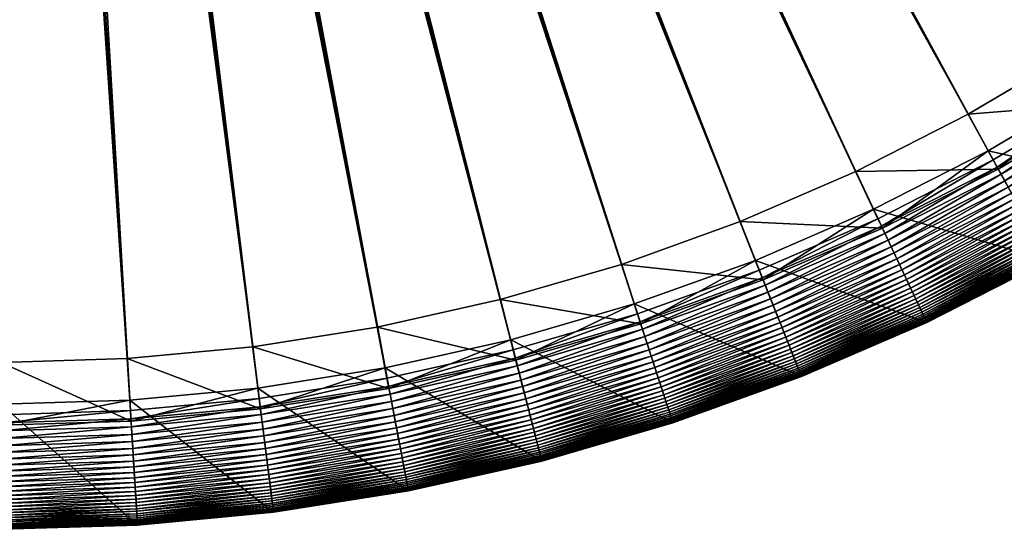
# Model space of a CAD drawing. Header units: millimetres. Extents: x -4.88 to 4.89, y -4.29 to 5.48.
# Tile 40 of 256: x 0.05 to 2.26, y -4.29 to -3.14. Entities that reach past the tile are written whole.
import ezdxf

# ---------------------------------------------------------------- set-up
doc = ezdxf.new("R2010")
doc.units = ezdxf.units.MM
doc.layers.get('0').update_dxf_attribs({"true_color": 0x5890e1})

msp = doc.modelspace()

# ---------------------------------------------------------------- meshes
at = {"color": 206, "true_color": 0x6c0888}
mesh = msp.add_polyface(dxfattribs=at)
corners = [(0.0065, -4.0304, 63.1119), (0.0065, 0.2801, 63.1119), (0.0262, 0.2807, 63.1119), (0.0065, 0.2801, 63.6463), (0.0262, 0.2807, 63.6463), (0.2895, -3.9045, 63.6229), (0.2969, -4.0213, 63.1119), (0.0459, 0.2826, 63.1119), (0.0459, 0.2826, 63.6463), (0.5715, -3.8779, 63.6229), (0.5861, -3.9939, 63.1119), (0.0654, 0.2857, 63.1119), (0.0654, 0.2857, 63.6463), (0.8511, -3.8336, 63.6229), (0.8731, -3.9485, 63.1119), (0.0846, 0.29, 63.1119), (0.0846, 0.29, 63.6463), (1.1275, -3.7718, 63.6229), (1.1566, -3.8851, 63.1119), (0.1036, 0.2955, 63.1119), (0.1036, 0.2955, 63.6463), (0.1221, 0.3022, 63.6463), (0.1221, 0.3022, 63.1119), (0.1403, 0.31, 63.6463), (0.1403, 0.31, 63.1119), (0.1578, 0.319, 63.6463), (0.1578, 0.319, 63.1119), (0.1748, 0.329, 63.6463), (0.1748, 0.329, 63.1119), (0.1912, 0.3401, 63.6463), (0.1912, 0.3401, 63.1119), (0.2067, 0.3522, 63.6463), (0.2067, 0.3522, 63.1119), (0.2215, 0.3653, 63.6463), (0.2215, 0.3653, 63.1119), (0.2355, 0.3792, 63.6463), (0.2355, 0.3792, 63.1119), (0.2486, 0.394, 63.6463), (0.2486, 0.394, 63.1119), (0.2607, 0.4096, 63.6463), (0.2607, 0.4096, 63.1119), (0.2717, 0.4259, 63.6463), (0.2717, 0.4259, 63.1119), (0.2818, 0.4429, 63.6463), (0.2818, 0.4429, 63.1119), (0.2908, 0.4605, 63.6463), (0.2908, 0.4605, 63.1119), (0.2986, 0.4786, 63.6463), (0.2986, 0.4786, 63.1119), (0.3053, 0.4972, 63.6463), (0.3053, 0.4972, 63.1119), (0.3108, 0.5161, 63.6463), (0.3108, 0.5161, 63.1119), (0.3151, 0.5354, 63.6463), (0.3151, 0.5354, 63.1119), (0.3182, 0.5549, 63.6463), (0.3182, 0.5549, 63.1119), (0.32, 0.5745, 63.6463), (0.32, 0.5745, 63.1119), (0.3207, 0.5943, 63.6463), (0.3207, 0.5943, 63.1119)]
mesh.append_faces([[corners[k] for k in face] for face in [(1, 4, 2), (3, 5, 4), (2, 8, 7), (4, 9, 8), (7, 12, 11), (8, 13, 12), (11, 16, 15), (12, 17, 16), (15, 20, 19), (19, 21, 22), (22, 23, 24), (24, 25, 26), (26, 27, 28), (28, 29, 30), (30, 31, 32), (32, 33, 34), (34, 35, 36), (36, 37, 38), (38, 39, 40), (40, 41, 42), (42, 43, 44), (44, 45, 46), (46, 47, 48), (48, 49, 50), (50, 51, 52), (52, 53, 54), (54, 55, 56), (56, 57, 58), (58, 59, 60)]], dxfattribs={"vtx0": -1, "color": 206})
mesh.append_faces([[corners[k] for k in face] for face in [(0, 1, 2), (1, 3, 4), (6, 2, 7), (2, 4, 8), (10, 7, 11), (7, 8, 12), (14, 11, 15), (11, 12, 16), (18, 15, 19), (15, 16, 20), (19, 20, 21), (22, 21, 23), (24, 23, 25), (26, 25, 27), (28, 27, 29), (30, 29, 31), (32, 31, 33), (34, 33, 35), (36, 35, 37), (38, 37, 39), (40, 39, 41), (42, 41, 43), (44, 43, 45), (46, 45, 47), (48, 47, 49), (50, 49, 51), (52, 51, 53), (54, 53, 55), (56, 55, 57), (58, 57, 59)]], dxfattribs={"vtx2": -1, "color": 206})
mesh = msp.add_polyface(dxfattribs=at)
corners = [(0.0846, 0.29, 63.6463), (1.3994, -3.6928, 63.6229), (0.1036, 0.2955, 63.6463), (1.4356, -3.8041, 63.1119), (0.1036, 0.2955, 63.1119), (0.1221, 0.3022, 63.1119), (1.6659, -3.5969, 63.6229), (0.1221, 0.3022, 63.6463), (1.7089, -3.7056, 63.1119), (0.1403, 0.31, 63.1119), (1.9258, -3.4844, 63.6229), (0.1403, 0.31, 63.6463), (1.9756, -3.5903, 63.1119), (0.1578, 0.319, 63.1119), (2.1781, -3.3559, 63.6229), (0.1578, 0.319, 63.6463), (2.2344, -3.4584, 63.1119), (0.1748, 0.329, 63.1119), (2.4218, -3.2117, 63.6229), (0.1748, 0.329, 63.6463), (2.4845, -3.3105, 63.1119), (0.1912, 0.3401, 63.1119), (2.656, -3.0525, 63.6229), (0.1912, 0.3401, 63.6463), (2.7248, -3.1472, 63.1119), (0.2067, 0.3522, 63.1119), (2.8798, -2.879, 63.6229), (0.2067, 0.3522, 63.6463), (2.9544, -2.9691, 63.1119), (0.2215, 0.3653, 63.1119), (3.0922, -2.6917, 63.6229), (0.2215, 0.3653, 63.6463), (3.1723, -2.777, 63.1119), (0.2355, 0.3792, 63.1119), (3.2925, -2.4915, 63.6229), (0.2355, 0.3792, 63.6463), (3.3777, -2.5715, 63.1119), (0.2486, 0.394, 63.1119), (3.4797, -2.279, 63.6229), (0.2486, 0.394, 63.6463), (3.5699, -2.3536, 63.1119), (0.2607, 0.4096, 63.1119), (3.6533, -2.0553, 63.6229), (0.2607, 0.4096, 63.6463), (3.7479, -2.124, 63.1119), (0.2717, 0.4259, 63.1119), (3.9112, -1.8838, 63.1119), (3.8125, -1.8211, 63.6229), (0.2717, 0.4259, 63.6463), (0.2818, 0.4429, 63.1119), (4.0591, -1.6337, 63.1119), (3.9566, -1.5773, 63.6229), (0.2818, 0.4429, 63.6463), (0.2908, 0.4605, 63.1119), (4.191, -1.3748, 63.1119), (4.0852, -1.325, 63.6229), (0.2908, 0.4605, 63.6463), (0.2986, 0.4786, 63.1119), (4.3064, -1.1082, 63.1119), (4.1976, -1.0651, 63.6229), (0.2986, 0.4786, 63.6463), (0.3053, 0.4972, 63.1119), (4.4048, -0.8348, 63.1119), (4.2936, -0.7987, 63.6229), (0.3053, 0.4972, 63.6463), (0.3108, 0.5161, 63.1119), (4.4859, -0.5558, 63.1119), (4.3726, -0.5268, 63.6229), (0.3108, 0.5161, 63.6463), (0.3151, 0.5354, 63.1119), (4.5492, -0.2723, 63.1119), (4.4343, -0.2504, 63.6229), (0.3151, 0.5354, 63.6463), (0.3182, 0.5549, 63.1119), (4.5947, 0.0146, 63.1119), (4.4786, 0.0293, 63.6229), (0.3182, 0.5549, 63.6463), (0.32, 0.5745, 63.1119), (4.5053, 0.3112, 63.6229), (0.32, 0.5745, 63.6463), (4.622, 0.3039, 63.1119), (0.3207, 0.5943, 63.1119), (4.5142, 0.5943, 63.6229), (0.3207, 0.5943, 63.6463)]
mesh.append_faces([[corners[k] for k in face] for face in [(0, 1, 2), (2, 6, 7), (7, 10, 11), (11, 14, 15), (15, 18, 19), (19, 22, 23), (23, 26, 27), (27, 30, 31), (31, 34, 35), (35, 38, 39), (39, 42, 43), (44, 45, 46), (43, 47, 48), (46, 49, 50), (48, 51, 52), (50, 53, 54), (52, 55, 56), (54, 57, 58), (56, 59, 60), (58, 61, 62), (60, 63, 64), (62, 65, 66), (64, 67, 68), (66, 69, 70), (68, 71, 72), (70, 73, 74), (72, 75, 76), (76, 78, 79), (79, 82, 83)]], dxfattribs={"vtx0": -1, "color": 206})
mesh.append_faces([[corners[k] for k in face] for face in [(3, 4, 5), (8, 5, 9), (12, 9, 13), (16, 13, 17), (20, 17, 21), (24, 21, 25), (28, 25, 29), (32, 29, 33), (36, 33, 37), (40, 37, 41), (39, 38, 42), (44, 41, 45), (43, 42, 47), (46, 45, 49), (48, 47, 51), (50, 49, 53), (52, 51, 55), (54, 53, 57), (56, 55, 59), (58, 57, 61), (60, 59, 63), (62, 61, 65), (64, 63, 67), (66, 65, 69), (68, 67, 71), (70, 69, 73), (72, 71, 75), (74, 73, 77), (76, 75, 78), (80, 77, 81), (79, 78, 82)]], dxfattribs={"vtx2": -1, "color": 206})
mesh = msp.add_polyface(dxfattribs=at)
corners = [(0.0065, -4.0304, 63.1119), (0.0262, 0.2807, 63.1119), (0.2969, -4.0213, 63.1119), (0.0065, 0.2801, 63.6463), (0.0065, -3.9134, 63.6229), (0.2895, -3.9045, 63.6229), (0.0459, 0.2826, 63.1119), (0.5861, -3.9939, 63.1119), (0.0262, 0.2807, 63.6463), (0.5715, -3.8779, 63.6229), (0.0654, 0.2857, 63.1119), (0.8731, -3.9485, 63.1119), (0.0459, 0.2826, 63.6463), (0.8511, -3.8336, 63.6229), (0.0846, 0.29, 63.1119), (1.1566, -3.8851, 63.1119), (0.0654, 0.2857, 63.6463), (1.1275, -3.7718, 63.6229), (0.1036, 0.2955, 63.1119), (1.4356, -3.8041, 63.1119), (0.0846, 0.29, 63.6463), (1.3994, -3.6928, 63.6229), (0.1221, 0.3022, 63.1119), (1.7089, -3.7056, 63.1119), (0.1036, 0.2955, 63.6463), (1.6659, -3.5969, 63.6229), (0.1403, 0.31, 63.1119), (1.9756, -3.5903, 63.1119), (0.1221, 0.3022, 63.6463), (1.9258, -3.4844, 63.6229), (0.1578, 0.319, 63.1119), (2.2344, -3.4584, 63.1119), (0.1403, 0.31, 63.6463), (2.1781, -3.3559, 63.6229), (0.1748, 0.329, 63.1119), (2.4845, -3.3105, 63.1119), (0.1578, 0.319, 63.6463), (2.4218, -3.2117, 63.6229), (2.5131, -3.3555, 63.1157), (2.7462, -3.1766, 63.1136), (2.7562, -3.1904, 63.1157), (2.504, -3.3412, 63.1136), (2.7357, -3.1622, 63.1124), (2.4945, -3.3262, 63.1124), (2.7248, -3.1472, 63.1119), (0.1912, 0.3401, 63.1119), (0.1748, 0.329, 63.6463), (2.656, -3.0525, 63.6229), (2.497, -3.3302, 63.9738), (2.7385, -3.1661, 63.9738), (2.711, -3.1282, 65.0173), (2.8369, -3.3015, 63.183), (2.8316, -3.2942, 63.174), (3.0702, -3.1092, 63.174), (2.826, -3.2864, 63.1655), (3.0641, -3.1017, 63.1655), (2.8199, -3.2781, 63.1575), (3.0575, -3.0938, 63.1575), (2.8134, -3.2691, 63.15), (3.0505, -3.0853, 63.15), (2.8065, -3.2597, 63.1432), (3.043, -3.0763, 63.1432), (2.7992, -3.2496, 63.1369), (3.0351, -3.0667, 63.1369), (2.7915, -3.239, 63.1313), (3.0267, -3.0566, 63.1313), (2.7834, -3.2278, 63.1263), (3.0179, -3.0459, 63.1263), (2.7748, -3.2159, 63.122), (3.0085, -3.0346, 63.122), (2.7657, -3.2035, 63.1185), (2.9987, -3.0227, 63.1185), (2.9884, -3.0102, 63.1157), (2.9776, -2.9972, 63.1136), (2.9662, -2.9834, 63.1124), (2.9544, -2.9691, 63.1119), (0.2067, 0.3522, 63.1119), (0.1912, 0.3401, 63.6463), (2.8798, -2.879, 63.6229), (2.9693, -2.9871, 63.9738), (2.9395, -2.9511, 65.0173), (2.8761, -3.3554, 65.23), (3.1184, -3.1674, 65.23), (0.2215, 0.3653, 63.1119), (3.1723, -2.777, 63.1119), (0.2067, 0.3522, 63.6463), (3.0922, -2.6917, 63.6229), (0.2355, 0.3792, 63.1119), (3.3777, -2.5715, 63.1119), (0.2215, 0.3653, 63.6463), (3.2925, -2.4915, 63.6229), (0.2486, 0.394, 63.1119), (3.5699, -2.3536, 63.1119), (0.2355, 0.3792, 63.6463), (3.4797, -2.279, 63.6229), (0.2607, 0.4096, 63.1119), (3.7479, -2.124, 63.1119)]
mesh.append_faces([[corners[k] for k in face] for face in [(0, 1, 2), (2, 6, 7), (7, 10, 11), (11, 14, 15), (15, 18, 19), (19, 22, 23), (23, 26, 27), (27, 30, 31), (31, 34, 35), (38, 39, 40), (41, 42, 39), (43, 44, 42), (35, 45, 44), (37, 49, 47), (48, 50, 49), (70, 72, 71), (40, 73, 72), (39, 74, 73), (42, 75, 74), (44, 76, 75), (47, 79, 78), (49, 80, 79), (50, 82, 80), (75, 83, 84), (84, 87, 88), (88, 91, 92), (92, 95, 96)]], dxfattribs={"vtx0": -1, "color": 206})
mesh.append_faces([[corners[k] for k in face] for face in [(3, 4, 5), (8, 5, 9), (12, 9, 13), (16, 13, 17), (20, 17, 21), (24, 21, 25), (28, 25, 29), (32, 29, 33), (36, 33, 37), (46, 37, 47), (37, 48, 49), (51, 52, 53), (52, 54, 55), (54, 56, 57), (56, 58, 59), (58, 60, 61), (60, 62, 63), (62, 64, 65), (64, 66, 67), (66, 68, 69), (68, 70, 71), (70, 40, 72), (40, 39, 73), (39, 42, 74), (42, 44, 75), (77, 47, 78), (47, 49, 79), (49, 50, 80), (50, 81, 82), (85, 78, 86), (89, 86, 90), (93, 90, 94)]], dxfattribs={"vtx2": -1, "color": 206})
mesh = msp.add_polyface(dxfattribs=at)
corners = [(2.0851, -3.8231, 65.23), (2.3584, -3.6839, 63.3863), (2.3584, -3.6839, 65.23), (2.0851, -3.8231, 63.3863), (2.3584, -3.6838, 63.373), (2.0851, -3.8231, 63.373), (2.3582, -3.6834, 63.3597), (2.0849, -3.8227, 63.3597), (2.3578, -3.6827, 63.3465), (2.0846, -3.8219, 63.3465), (2.3571, -3.6815, 63.3333), (2.084, -3.8207, 63.3333), (2.3563, -3.68, 63.3203), (2.0833, -3.8191, 63.3203), (2.3552, -3.678, 63.3074), (2.0823, -3.817, 63.3074), (2.3539, -3.6756, 63.2947), (2.0811, -3.8146, 63.2947), (2.3523, -3.6728, 63.2822), (2.0798, -3.8116, 63.2822), (2.3505, -3.6695, 63.2699), (2.0782, -3.8083, 63.2699), (2.3485, -3.6657, 63.2579), (2.0763, -3.8044, 63.2579), (2.3461, -3.6615, 63.2461), (2.0743, -3.8, 63.2461), (2.3435, -3.6568, 63.2347), (2.072, -3.7952, 63.2347), (2.3407, -3.6516, 63.2236), (2.0695, -3.7898, 63.2236), (2.3375, -3.6459, 63.2128), (2.0667, -3.7839, 63.2128), (2.3341, -3.6396, 63.2025), (2.0637, -3.7774, 63.2025), (2.3304, -3.6329, 63.1925), (2.0604, -3.7704, 63.1925), (2.3263, -3.6255, 63.183), (2.0568, -3.7629, 63.183), (2.322, -3.6176, 63.174), (2.053, -3.7547, 63.174), (2.3174, -3.6092, 63.1655), (2.0489, -3.746, 63.1655), (2.3124, -3.6001, 63.1575), (2.0445, -3.7366, 63.1575), (2.3071, -3.5905, 63.15), (2.0398, -3.7267, 63.15), (2.3014, -3.5802, 63.1432), (2.0348, -3.7161, 63.1432), (2.2955, -3.5693, 63.1369), (2.0295, -3.7049, 63.1369), (2.2891, -3.5578, 63.1313), (2.0239, -3.693, 63.1313), (2.2824, -3.5457, 63.1263), (2.6136, -3.5139, 63.2699), (2.6113, -3.5103, 63.2579), (2.6087, -3.5062, 63.2461), (2.6059, -3.5017, 63.2347), (2.6027, -3.4967, 63.2236), (2.5992, -3.4912, 63.2128), (2.5954, -3.4851, 63.2025), (2.5912, -3.4786, 63.1925), (2.5867, -3.4715, 63.183), (2.5819, -3.4639, 63.174), (2.5767, -3.4558, 63.1655), (2.5712, -3.4471, 63.1575), (2.5653, -3.4378, 63.15), (2.559, -3.4279, 63.1432), (2.5524, -3.4174, 63.1369), (2.5453, -3.4063, 63.1313), (2.5379, -3.3946, 63.1263), (2.2754, -3.5328, 63.122), (2.53, -3.3822, 63.122), (2.268, -3.5193, 63.1185), (2.5218, -3.3692, 63.1185), (2.2602, -3.5051, 63.1157), (2.5131, -3.3555, 63.1157), (2.252, -3.4903, 63.1136), (2.504, -3.3412, 63.1136), (2.2434, -3.4747, 63.1124), (2.4945, -3.3262, 63.1124), (2.2344, -3.4584, 63.1119), (2.4845, -3.3105, 63.1119), (2.1781, -3.3559, 63.6229), (2.2457, -3.4789, 63.9738), (2.497, -3.3302, 63.9738), (2.4218, -3.2117, 63.6229), (2.2232, -3.4379, 65.0173), (2.472, -3.2907, 65.0173), (2.6224, -3.5277, 65.23)]
mesh.append_faces([[corners[k] for k in face] for face in [(0, 1, 2), (3, 4, 1), (5, 6, 4), (7, 8, 6), (9, 10, 8), (11, 12, 10), (13, 14, 12), (15, 16, 14), (17, 18, 16), (19, 20, 18), (21, 22, 20), (23, 24, 22), (25, 26, 24), (27, 28, 26), (29, 30, 28), (31, 32, 30), (33, 34, 32), (35, 36, 34), (37, 38, 36), (39, 40, 38), (41, 42, 40), (43, 44, 42), (45, 46, 44), (47, 48, 46), (49, 50, 48), (51, 52, 50), (72, 75, 73), (74, 77, 75), (76, 79, 77), (78, 81, 79), (82, 84, 85), (83, 87, 84), (86, 88, 87)]], dxfattribs={"vtx0": -1, "color": 206})
mesh.append_faces([[corners[k] for k in face] for face in [(18, 20, 53), (20, 22, 54), (22, 24, 55), (24, 26, 56), (26, 28, 57), (28, 30, 58), (30, 32, 59), (32, 34, 60), (34, 36, 61), (36, 38, 62), (38, 40, 63), (40, 42, 64), (42, 44, 65), (44, 46, 66), (46, 48, 67), (48, 50, 68), (50, 52, 69), (52, 70, 71), (70, 72, 73), (72, 74, 75), (74, 76, 77), (76, 78, 79), (78, 80, 81), (82, 83, 84), (83, 86, 87), (86, 2, 88)]], dxfattribs={"vtx2": -1, "color": 206})
mesh = msp.add_polyface(dxfattribs=at)
corners = [(1.4413, -3.8218, 63.1124), (1.7089, -3.7056, 63.1119), (1.7158, -3.7229, 63.1124), (1.3994, -3.6928, 63.6229), (1.4428, -3.8263, 63.9738), (1.7176, -3.7274, 63.9738), (1.6659, -3.5969, 63.6229), (1.7003, -3.6839, 65.0173), (1.7644, -3.8458, 63.15), (2.0348, -3.7161, 63.1432), (2.0398, -3.7267, 63.15), (1.7601, -3.8349, 63.1432), (2.0295, -3.7049, 63.1369), (1.7556, -3.8234, 63.1369), (2.0239, -3.693, 63.1313), (1.7507, -3.8112, 63.1313), (2.018, -3.6804, 63.1263), (1.7456, -3.7983, 63.1263), (1.7402, -3.7847, 63.122), (2.0118, -3.6672, 63.122), (1.7346, -3.7703, 63.1185), (2.0052, -3.6532, 63.1185), (1.7286, -3.7553, 63.1157), (1.9983, -3.6386, 63.1157), (1.7223, -3.7395, 63.1136), (1.9911, -3.6232, 63.1136), (1.9835, -3.6071, 63.1124), (1.9756, -3.5903, 63.1119), (1.9855, -3.6114, 63.9738), (1.9258, -3.4844, 63.6229), (1.9656, -3.5691, 65.0173), (2.0851, -3.8231, 65.23), (2.0782, -3.8083, 63.2699), (2.0763, -3.8044, 63.2579), (2.3485, -3.6657, 63.2579), (2.0743, -3.8, 63.2461), (2.3461, -3.6615, 63.2461), (2.072, -3.7952, 63.2347), (2.3435, -3.6568, 63.2347), (2.0695, -3.7898, 63.2236), (2.3407, -3.6516, 63.2236), (2.0667, -3.7839, 63.2128), (2.3375, -3.6459, 63.2128), (2.0637, -3.7774, 63.2025), (2.3341, -3.6396, 63.2025), (2.0604, -3.7704, 63.1925), (2.3304, -3.6329, 63.1925), (2.0568, -3.7629, 63.183), (2.3263, -3.6255, 63.183), (2.053, -3.7547, 63.174), (2.322, -3.6176, 63.174), (2.0489, -3.746, 63.1655), (2.3174, -3.6092, 63.1655), (2.0445, -3.7366, 63.1575), (2.3124, -3.6001, 63.1575), (2.3071, -3.5905, 63.15), (2.3014, -3.5802, 63.1432), (2.2955, -3.5693, 63.1369), (2.2891, -3.5578, 63.1313), (2.2824, -3.5457, 63.1263), (2.2754, -3.5328, 63.122), (2.268, -3.5193, 63.1185), (2.2602, -3.5051, 63.1157), (2.252, -3.4903, 63.1136), (2.2434, -3.4747, 63.1124), (2.2344, -3.4584, 63.1119), (2.2457, -3.4789, 63.9738), (2.1781, -3.3559, 63.6229), (2.2232, -3.4379, 65.0173), (2.3584, -3.6839, 65.23)]
mesh.append_faces([[corners[k] for k in face] for face in [(0, 1, 2), (3, 5, 6), (4, 7, 5), (8, 9, 10), (11, 12, 9), (13, 14, 12), (15, 16, 14), (17, 19, 16), (18, 21, 19), (20, 23, 21), (22, 25, 23), (24, 26, 25), (2, 27, 26), (6, 28, 29), (5, 30, 28), (7, 31, 30), (16, 60, 59), (19, 61, 60), (21, 62, 61), (23, 63, 62), (25, 64, 63), (26, 65, 64), (29, 66, 67), (28, 68, 66), (30, 69, 68)]], dxfattribs={"vtx0": -1, "color": 206})
mesh.append_faces([[corners[k] for k in face] for face in [(3, 4, 5), (17, 18, 19), (18, 20, 21), (20, 22, 23), (22, 24, 25), (24, 2, 26), (2, 1, 27), (6, 5, 28), (5, 7, 30), (32, 33, 34), (33, 35, 36), (35, 37, 38), (37, 39, 40), (39, 41, 42), (41, 43, 44), (43, 45, 46), (45, 47, 48), (47, 49, 50), (49, 51, 52), (51, 53, 54), (53, 10, 55), (10, 9, 56), (9, 12, 57), (12, 14, 58), (14, 16, 59), (16, 19, 60), (19, 21, 61), (21, 23, 62), (23, 25, 63), (25, 26, 64), (26, 27, 65), (29, 28, 66), (28, 30, 68), (30, 31, 69)]], dxfattribs={"vtx2": -1, "color": 206})
mesh = msp.add_polyface(dxfattribs=at)
corners = [(1.5151, -4.0488, 65.23), (1.8037, -3.9449, 63.3863), (1.8037, -3.9449, 65.23), (2.0851, -3.8231, 63.3863), (2.0851, -3.8231, 65.23), (1.8037, -3.9449, 63.373), (2.0851, -3.8231, 63.373), (1.8035, -3.9445, 63.3597), (2.0849, -3.8227, 63.3597), (1.8032, -3.9436, 63.3465), (2.0846, -3.8219, 63.3465), (1.8027, -3.9424, 63.3333), (2.084, -3.8207, 63.3333), (1.802, -3.9408, 63.3203), (2.0833, -3.8191, 63.3203), (1.8012, -3.9387, 63.3074), (2.0823, -3.817, 63.3074), (1.8002, -3.9361, 63.2947), (2.0811, -3.8146, 63.2947), (1.799, -3.9331, 63.2822), (2.0798, -3.8116, 63.2822), (1.7976, -3.9297, 63.2699), (2.0782, -3.8083, 63.2699), (1.7961, -3.9257, 63.2579), (2.0763, -3.8044, 63.2579), (1.7943, -3.9212, 63.2461), (2.0743, -3.8, 63.2461), (1.7923, -3.9162, 63.2347), (2.072, -3.7952, 63.2347), (1.7901, -3.9107, 63.2236), (2.0695, -3.7898, 63.2236), (1.7877, -3.9046, 63.2128), (2.0667, -3.7839, 63.2128), (1.7851, -3.898, 63.2025), (2.0637, -3.7774, 63.2025), (1.7823, -3.8908, 63.1925), (2.0604, -3.7704, 63.1925), (1.7792, -3.883, 63.183), (2.0568, -3.7629, 63.183), (1.7759, -3.8746, 63.174), (2.053, -3.7547, 63.174), (1.7723, -3.8657, 63.1655), (2.0489, -3.746, 63.1655), (1.7685, -3.8561, 63.1575), (2.0445, -3.7366, 63.1575), (1.7644, -3.8458, 63.15), (2.0398, -3.7267, 63.15), (1.7601, -3.8349, 63.1432), (2.0348, -3.7161, 63.1432), (1.7556, -3.8234, 63.1369), (2.0295, -3.7049, 63.1369), (1.7507, -3.8112, 63.1313), (2.0239, -3.693, 63.1313), (1.7456, -3.7983, 63.1263), (2.018, -3.6804, 63.1263), (1.7003, -3.6839, 65.0173), (2.3584, -3.6839, 63.3863), (2.3584, -3.6838, 63.373), (2.3582, -3.6834, 63.3597), (2.3578, -3.6827, 63.3465), (2.3571, -3.6815, 63.3333), (2.3563, -3.68, 63.3203), (2.3552, -3.678, 63.3074), (2.3539, -3.6756, 63.2947), (2.3523, -3.6728, 63.2822), (2.3505, -3.6695, 63.2699)]
mesh.append_faces([[corners[k] for k in face] for face in [(0, 1, 2), (2, 3, 4), (1, 6, 3), (5, 8, 6), (7, 10, 8), (9, 12, 10), (11, 14, 12), (13, 16, 14), (15, 18, 16), (17, 20, 18), (19, 22, 20), (21, 24, 22), (23, 26, 24), (25, 28, 26), (27, 30, 28), (29, 32, 30), (31, 34, 32), (33, 36, 34), (35, 38, 36), (37, 40, 38), (39, 42, 40), (41, 44, 42), (43, 46, 44)]], dxfattribs={"vtx0": -1, "color": 206})
mesh.append_faces([[corners[k] for k in face] for face in [(2, 1, 3), (1, 5, 6), (5, 7, 8), (7, 9, 10), (9, 11, 12), (11, 13, 14), (13, 15, 16), (15, 17, 18), (17, 19, 20), (19, 21, 22), (21, 23, 24), (23, 25, 26), (25, 27, 28), (27, 29, 30), (29, 31, 32), (31, 33, 34), (33, 35, 36), (35, 37, 38), (37, 39, 40), (39, 41, 42), (41, 43, 44), (43, 45, 46), (45, 47, 48), (47, 49, 50), (49, 51, 52), (51, 53, 54), (55, 2, 4), (4, 3, 56), (3, 6, 57), (6, 8, 58), (8, 10, 59), (10, 12, 60), (12, 14, 61), (14, 16, 62), (16, 18, 63), (18, 20, 64), (20, 22, 65)]], dxfattribs={"vtx2": -1, "color": 206})
mesh = msp.add_polyface(dxfattribs=at)
corners = [(1.2206, -4.1344, 65.23), (1.2206, -4.1344, 63.3863), (1.5151, -4.0488, 63.3863), (1.5151, -4.0488, 65.23), (1.2206, -4.1343, 63.373), (1.5151, -4.0488, 63.373), (1.2205, -4.1339, 63.3597), (1.515, -4.0483, 63.3597), (1.2203, -4.133, 63.3465), (1.5147, -4.0475, 63.3465), (1.2199, -4.1318, 63.3333), (1.5143, -4.0463, 63.3333), (1.2195, -4.1301, 63.3203), (1.5137, -4.0446, 63.3203), (1.2189, -4.1279, 63.3074), (1.513, -4.0424, 63.3074), (1.2183, -4.1252, 63.2947), (1.5122, -4.0398, 63.2947), (1.2174, -4.1221, 63.2822), (1.5112, -4.0368, 63.2822), (1.2165, -4.1185, 63.2699), (1.51, -4.0332, 63.2699), (1.2155, -4.1143, 63.2579), (1.5087, -4.0291, 63.2579), (1.2143, -4.1097, 63.2461), (1.5072, -4.0245, 63.2461), (1.2129, -4.1045, 63.2347), (1.5056, -4.0194, 63.2347), (1.2114, -4.0987, 63.2236), (1.5037, -4.0138, 63.2236), (1.2098, -4.0924, 63.2128), (1.5017, -4.0076, 63.2128), (1.208, -4.0855, 63.2025), (1.4995, -4.0008, 63.2025), (1.2061, -4.078, 63.1925), (1.4971, -3.9934, 63.1925), (1.204, -4.0699, 63.183), (1.4945, -3.9855, 63.183), (1.2018, -4.0612, 63.174), (1.4918, -3.9769, 63.174), (1.4888, -3.9677, 63.1655), (1.1994, -4.0518, 63.1655), (1.4856, -3.9579, 63.1575), (1.1968, -4.0418, 63.1575), (1.4822, -3.9474, 63.15), (1.1941, -4.0311, 63.15), (1.4786, -3.9363, 63.1432), (1.1912, -4.0198, 63.1432), (1.4747, -3.9245, 63.1369), (1.1881, -4.0078, 63.1369), (1.4707, -3.912, 63.1313), (1.1848, -3.995, 63.1313), (1.4664, -3.8988, 63.1263), (1.1814, -3.9816, 63.1263), (1.4619, -3.8849, 63.122), (1.1777, -3.9674, 63.122), (1.4571, -3.8702, 63.1185), (1.1739, -3.9525, 63.1185), (1.4521, -3.8548, 63.1157), (1.1699, -3.9368, 63.1157), (1.4468, -3.8387, 63.1136), (1.1657, -3.9204, 63.1136), (1.4413, -3.8218, 63.1124), (1.1612, -3.9031, 63.1124), (1.4356, -3.8041, 63.1119), (1.1275, -3.7718, 63.6229), (1.4428, -3.8263, 63.9738), (1.3994, -3.6928, 63.6229), (1.1624, -3.9078, 63.9738), (1.4284, -3.7818, 65.0173), (1.1508, -3.8624, 65.0173), (1.7346, -3.7703, 63.1185), (1.7286, -3.7553, 63.1157), (1.7223, -3.7395, 63.1136), (1.7158, -3.7229, 63.1124), (1.7089, -3.7056, 63.1119), (1.7003, -3.6839, 65.0173)]
mesh.append_faces([[corners[k] for k in face] for face in [(0, 2, 3), (1, 5, 2), (4, 7, 5), (6, 9, 7), (8, 11, 9), (10, 13, 11), (12, 15, 13), (14, 17, 15), (16, 19, 17), (18, 21, 19), (20, 23, 21), (22, 25, 23), (24, 27, 25), (26, 29, 27), (28, 31, 29), (30, 33, 31), (32, 35, 33), (34, 37, 35), (36, 39, 37), (38, 40, 39), (41, 42, 40), (43, 44, 42), (45, 46, 44), (47, 48, 46), (49, 50, 48), (51, 52, 50), (53, 54, 52), (55, 56, 54), (57, 58, 56), (59, 60, 58), (61, 62, 60), (63, 64, 62), (65, 66, 67), (68, 69, 66), (70, 3, 69)]], dxfattribs={"vtx0": -1, "color": 206})
mesh.append_faces([[corners[k] for k in face] for face in [(0, 1, 2), (1, 4, 5), (4, 6, 7), (6, 8, 9), (8, 10, 11), (10, 12, 13), (12, 14, 15), (14, 16, 17), (16, 18, 19), (18, 20, 21), (20, 22, 23), (22, 24, 25), (24, 26, 27), (26, 28, 29), (28, 30, 31), (30, 32, 33), (32, 34, 35), (34, 36, 37), (36, 38, 39), (54, 56, 71), (56, 58, 72), (58, 60, 73), (60, 62, 74), (62, 64, 75), (66, 69, 76)]], dxfattribs={"vtx2": -1, "color": 206})
mesh = msp.add_polyface(dxfattribs=at)
corners = [(1.5151, -4.0488, 65.23), (1.5151, -4.0488, 63.3863), (1.8037, -3.9449, 63.3863), (1.5151, -4.0488, 63.373), (1.8037, -3.9449, 63.373), (1.515, -4.0483, 63.3597), (1.8035, -3.9445, 63.3597), (1.5147, -4.0475, 63.3465), (1.8032, -3.9436, 63.3465), (1.5143, -4.0463, 63.3333), (1.8027, -3.9424, 63.3333), (1.5137, -4.0446, 63.3203), (1.802, -3.9408, 63.3203), (1.513, -4.0424, 63.3074), (1.8012, -3.9387, 63.3074), (1.5122, -4.0398, 63.2947), (1.8002, -3.9361, 63.2947), (1.5112, -4.0368, 63.2822), (1.799, -3.9331, 63.2822), (1.51, -4.0332, 63.2699), (1.7976, -3.9297, 63.2699), (1.5087, -4.0291, 63.2579), (1.7961, -3.9257, 63.2579), (1.5072, -4.0245, 63.2461), (1.7943, -3.9212, 63.2461), (1.5056, -4.0194, 63.2347), (1.7923, -3.9162, 63.2347), (1.5037, -4.0138, 63.2236), (1.7901, -3.9107, 63.2236), (1.5017, -4.0076, 63.2128), (1.7877, -3.9046, 63.2128), (1.4995, -4.0008, 63.2025), (1.7851, -3.898, 63.2025), (1.4971, -3.9934, 63.1925), (1.7823, -3.8908, 63.1925), (1.4945, -3.9855, 63.183), (1.7792, -3.883, 63.183), (1.4918, -3.9769, 63.174), (1.7759, -3.8746, 63.174), (1.4888, -3.9677, 63.1655), (1.7723, -3.8657, 63.1655), (1.4856, -3.9579, 63.1575), (1.7685, -3.8561, 63.1575), (1.4822, -3.9474, 63.15), (1.7644, -3.8458, 63.15), (1.4786, -3.9363, 63.1432), (1.7601, -3.8349, 63.1432), (1.4747, -3.9245, 63.1369), (1.7556, -3.8234, 63.1369), (1.4707, -3.912, 63.1313), (1.7507, -3.8112, 63.1313), (1.4664, -3.8988, 63.1263), (1.7456, -3.7983, 63.1263), (1.4619, -3.8849, 63.122), (1.7402, -3.7847, 63.122), (1.7346, -3.7703, 63.1185), (1.4571, -3.8702, 63.1185), (1.7286, -3.7553, 63.1157), (1.4521, -3.8548, 63.1157), (1.7223, -3.7395, 63.1136), (1.4468, -3.8387, 63.1136), (1.7158, -3.7229, 63.1124), (1.4284, -3.7818, 65.0173), (1.8037, -3.9449, 65.23), (1.7003, -3.6839, 65.0173)]
mesh.append_faces([[corners[k] for k in face] for face in [(1, 4, 2), (3, 6, 4), (5, 8, 6), (7, 10, 8), (9, 12, 10), (11, 14, 12), (13, 16, 14), (15, 18, 16), (17, 20, 18), (19, 22, 20), (21, 24, 22), (23, 26, 24), (25, 28, 26), (27, 30, 28), (29, 32, 30), (31, 34, 32), (33, 36, 34), (35, 38, 36), (37, 40, 38), (39, 42, 40), (41, 44, 42), (43, 46, 44), (45, 48, 46), (47, 50, 48), (49, 52, 50), (51, 54, 52), (53, 55, 54), (56, 57, 55), (58, 59, 57), (60, 61, 59), (62, 63, 64)]], dxfattribs={"vtx0": -1, "color": 206})
mesh.append_faces([[corners[k] for k in face] for face in [(0, 1, 2), (1, 3, 4), (3, 5, 6), (5, 7, 8), (7, 9, 10), (9, 11, 12), (11, 13, 14), (13, 15, 16), (15, 17, 18), (17, 19, 20), (19, 21, 22), (21, 23, 24), (23, 25, 26), (25, 27, 28), (27, 29, 30), (29, 31, 32), (31, 33, 34), (33, 35, 36), (35, 37, 38), (37, 39, 40), (39, 41, 42), (41, 43, 44), (43, 45, 46), (45, 47, 48), (47, 49, 50), (49, 51, 52), (51, 53, 54), (62, 0, 63)]], dxfattribs={"vtx2": -1, "color": 206})
mesh = msp.add_polyface(dxfattribs=at)
corners = [(0.9213, -4.2013, 65.23), (0.9213, -4.2013, 63.3863), (1.2206, -4.1344, 63.3863), (1.2206, -4.1344, 65.23), (0.9213, -4.2012, 63.373), (1.2206, -4.1343, 63.373), (0.9212, -4.2008, 63.3597), (1.2205, -4.1339, 63.3597), (0.921, -4.1999, 63.3465), (1.2203, -4.133, 63.3465), (0.9208, -4.1986, 63.3333), (1.2199, -4.1318, 63.3333), (0.9205, -4.1969, 63.3203), (1.2195, -4.1301, 63.3203), (0.92, -4.1947, 63.3074), (1.2189, -4.1279, 63.3074), (0.9195, -4.192, 63.2947), (1.2183, -4.1252, 63.2947), (1.2174, -4.1221, 63.2822), (0.9189, -4.1888, 63.2822), (1.2165, -4.1185, 63.2699), (0.9182, -4.1851, 63.2699), (1.2155, -4.1143, 63.2579), (0.9174, -4.181, 63.2579), (1.2143, -4.1097, 63.2461), (0.9165, -4.1762, 63.2461), (1.2129, -4.1045, 63.2347), (0.9155, -4.1709, 63.2347), (1.2114, -4.0987, 63.2236), (0.9144, -4.1651, 63.2236), (1.2098, -4.0924, 63.2128), (0.9132, -4.1587, 63.2128), (1.208, -4.0855, 63.2025), (0.9118, -4.1517, 63.2025), (1.2061, -4.078, 63.1925), (0.9104, -4.1441, 63.1925), (1.204, -4.0699, 63.183), (0.9088, -4.1359, 63.183), (1.2018, -4.0612, 63.174), (0.9071, -4.127, 63.174), (1.1994, -4.0518, 63.1655), (0.9053, -4.1176, 63.1655), (1.1968, -4.0418, 63.1575), (0.9034, -4.1074, 63.1575), (1.1941, -4.0311, 63.15), (0.9013, -4.0966, 63.15), (1.1912, -4.0198, 63.1432), (0.8991, -4.0851, 63.1432), (1.1881, -4.0078, 63.1369), (0.8968, -4.0729, 63.1369), (1.1848, -3.995, 63.1313), (0.8943, -4.06, 63.1313), (1.1814, -3.9816, 63.1263), (0.8917, -4.0463, 63.1263), (1.1777, -3.9674, 63.122), (0.889, -4.032, 63.122), (1.1739, -3.9525, 63.1185), (0.8861, -4.0168, 63.1185), (1.1699, -3.9368, 63.1157), (0.8831, -4.0009, 63.1157), (1.1657, -3.9204, 63.1136), (0.8799, -3.9842, 63.1136), (1.1612, -3.9031, 63.1124), (0.8766, -3.9668, 63.1124), (1.1566, -3.8851, 63.1119), (0.8511, -3.8336, 63.6229), (1.1624, -3.9078, 63.9738), (1.1275, -3.7718, 63.6229), (0.8774, -3.9715, 63.9738), (1.1508, -3.8624, 65.0173), (0.8687, -3.9255, 65.0173), (1.4888, -3.9677, 63.1655), (1.4856, -3.9579, 63.1575), (1.4822, -3.9474, 63.15), (1.4786, -3.9363, 63.1432), (1.4747, -3.9245, 63.1369), (1.4707, -3.912, 63.1313), (1.4664, -3.8988, 63.1263), (1.4619, -3.8849, 63.122), (1.4571, -3.8702, 63.1185), (1.4521, -3.8548, 63.1157), (1.4468, -3.8387, 63.1136), (1.4413, -3.8218, 63.1124), (1.4356, -3.8041, 63.1119), (1.4428, -3.8263, 63.9738), (1.4284, -3.7818, 65.0173), (1.5151, -4.0488, 65.23)]
mesh.append_faces([[corners[k] for k in face] for face in [(0, 2, 3), (1, 5, 2), (4, 7, 5), (6, 9, 7), (8, 11, 9), (10, 13, 11), (12, 15, 13), (14, 17, 15), (16, 18, 17), (19, 20, 18), (21, 22, 20), (23, 24, 22), (25, 26, 24), (27, 28, 26), (29, 30, 28), (31, 32, 30), (33, 34, 32), (35, 36, 34), (37, 38, 36), (39, 40, 38), (41, 42, 40), (43, 44, 42), (45, 46, 44), (47, 48, 46), (49, 50, 48), (51, 52, 50), (53, 54, 52), (55, 56, 54), (57, 58, 56), (59, 60, 58), (61, 62, 60), (63, 64, 62), (65, 66, 67), (68, 69, 66), (70, 3, 69)]], dxfattribs={"vtx0": -1, "color": 206})
mesh.append_faces([[corners[k] for k in face] for face in [(0, 1, 2), (1, 4, 5), (4, 6, 7), (6, 8, 9), (8, 10, 11), (10, 12, 13), (12, 14, 15), (14, 16, 17), (38, 40, 71), (40, 42, 72), (42, 44, 73), (44, 46, 74), (46, 48, 75), (48, 50, 76), (50, 52, 77), (52, 54, 78), (54, 56, 79), (56, 58, 80), (58, 60, 81), (60, 62, 82), (62, 64, 83), (67, 66, 84), (66, 69, 85), (69, 3, 86)]], dxfattribs={"vtx2": -1, "color": 206})
mesh = msp.add_polyface(dxfattribs=at)
corners = [(0.313, -4.2781, 65.23), (0.6184, -4.2492, 63.3863), (0.6184, -4.2492, 65.23), (0.313, -4.2781, 63.3863), (0.6184, -4.2492, 63.373), (0.313, -4.2781, 63.373), (0.6183, -4.2488, 63.3597), (0.313, -4.2776, 63.3597), (0.6182, -4.2479, 63.3465), (0.3129, -4.2767, 63.3465), (0.618, -4.2466, 63.3333), (0.3129, -4.2754, 63.3333), (0.6178, -4.2448, 63.3203), (0.3128, -4.2737, 63.3203), (0.6175, -4.2426, 63.3074), (0.3126, -4.2714, 63.3074), (0.6172, -4.2399, 63.2947), (0.3124, -4.2687, 63.2947), (0.6168, -4.2367, 63.2822), (0.3122, -4.2655, 63.2822), (0.6163, -4.233, 63.2699), (0.312, -4.2617, 63.2699), (0.6158, -4.2287, 63.2579), (0.3117, -4.2575, 63.2579), (0.6152, -4.2239, 63.2461), (0.3114, -4.2527, 63.2461), (0.6145, -4.2186, 63.2347), (0.3111, -4.2473, 63.2347), (0.6138, -4.2127, 63.2236), (0.3107, -4.2414, 63.2236), (0.6129, -4.2062, 63.2128), (0.3103, -4.2349, 63.2128), (0.612, -4.1992, 63.2025), (0.3099, -4.2277, 63.2025), (0.6111, -4.1915, 63.1925), (0.3094, -4.22, 63.1925), (0.61, -4.1832, 63.183), (0.3089, -4.2117, 63.183), (0.6089, -4.1743, 63.174), (0.3083, -4.2027, 63.174), (0.6077, -4.1647, 63.1655), (0.3077, -4.193, 63.1655), (0.6064, -4.1544, 63.1575), (0.307, -4.1827, 63.1575), (0.605, -4.1435, 63.15), (0.9213, -4.2013, 63.3863), (0.9213, -4.2012, 63.373), (0.9212, -4.2008, 63.3597), (0.921, -4.1999, 63.3465), (0.9208, -4.1986, 63.3333), (0.9205, -4.1969, 63.3203), (0.92, -4.1947, 63.3074), (0.9195, -4.192, 63.2947), (0.9189, -4.1888, 63.2822), (0.9182, -4.1851, 63.2699), (0.9174, -4.181, 63.2579), (0.9165, -4.1762, 63.2461), (0.9155, -4.1709, 63.2347), (0.9144, -4.1651, 63.2236), (0.9132, -4.1587, 63.2128), (0.9118, -4.1517, 63.2025), (0.9104, -4.1441, 63.1925), (0.9088, -4.1359, 63.183), (0.9071, -4.127, 63.174), (0.9053, -4.1176, 63.1655), (0.9034, -4.1074, 63.1575), (0.9013, -4.0966, 63.15), (0.6035, -4.1319, 63.1432), (0.8991, -4.0851, 63.1432), (0.602, -4.1196, 63.1369), (0.8968, -4.0729, 63.1369), (0.6003, -4.1065, 63.1313), (0.8943, -4.06, 63.1313), (0.5986, -4.0928, 63.1263), (0.8917, -4.0463, 63.1263), (0.5968, -4.0782, 63.122), (0.889, -4.032, 63.122), (0.5948, -4.063, 63.1185), (0.8861, -4.0168, 63.1185), (0.5928, -4.0469, 63.1157), (0.8831, -4.0009, 63.1157), (0.5907, -4.0301, 63.1136), (0.8799, -3.9842, 63.1136), (0.5884, -4.0124, 63.1124), (0.8766, -3.9668, 63.1124), (0.5861, -3.9939, 63.1119), (0.8731, -3.9485, 63.1119), (0.5715, -3.8779, 63.6229), (0.589, -4.0171, 63.9738), (0.8774, -3.9715, 63.9738), (0.8511, -3.8336, 63.6229), (0.5832, -3.9707, 65.0173), (0.8687, -3.9255, 65.0173), (0.9213, -4.2013, 65.23)]
mesh.append_faces([[corners[k] for k in face] for face in [(0, 1, 2), (3, 4, 1), (5, 6, 4), (7, 8, 6), (9, 10, 8), (11, 12, 10), (13, 14, 12), (15, 16, 14), (17, 18, 16), (19, 20, 18), (21, 22, 20), (23, 24, 22), (25, 26, 24), (27, 28, 26), (29, 30, 28), (31, 32, 30), (33, 34, 32), (35, 36, 34), (37, 38, 36), (39, 40, 38), (41, 42, 40), (43, 44, 42), (87, 89, 90), (88, 92, 89)]], dxfattribs={"vtx0": -1, "color": 206})
mesh.append_faces([[corners[k] for k in face] for face in [(2, 1, 45), (1, 4, 46), (4, 6, 47), (6, 8, 48), (8, 10, 49), (10, 12, 50), (12, 14, 51), (14, 16, 52), (16, 18, 53), (18, 20, 54), (20, 22, 55), (22, 24, 56), (24, 26, 57), (26, 28, 58), (28, 30, 59), (30, 32, 60), (32, 34, 61), (34, 36, 62), (36, 38, 63), (38, 40, 64), (40, 42, 65), (42, 44, 66), (44, 67, 68), (67, 69, 70), (69, 71, 72), (71, 73, 74), (73, 75, 76), (75, 77, 78), (77, 79, 80), (79, 81, 82), (81, 83, 84), (83, 85, 86), (87, 88, 89), (88, 91, 92), (91, 2, 93)]], dxfattribs={"vtx2": -1, "color": 206})
mesh = msp.add_polyface(dxfattribs=at)
corners = [(0.6184, -4.2492, 65.23), (0.9213, -4.2013, 63.3863), (0.9213, -4.2013, 65.23), (0.6184, -4.2492, 63.3863), (0.9213, -4.2012, 63.373), (0.6184, -4.2492, 63.373), (0.9212, -4.2008, 63.3597), (0.6183, -4.2488, 63.3597), (0.921, -4.1999, 63.3465), (0.6182, -4.2479, 63.3465), (0.9208, -4.1986, 63.3333), (0.618, -4.2466, 63.3333), (0.9205, -4.1969, 63.3203), (0.6178, -4.2448, 63.3203), (0.92, -4.1947, 63.3074), (0.6175, -4.2426, 63.3074), (0.9195, -4.192, 63.2947), (0.6172, -4.2399, 63.2947), (0.9189, -4.1888, 63.2822), (0.6168, -4.2367, 63.2822), (0.9182, -4.1851, 63.2699), (0.6163, -4.233, 63.2699), (0.9174, -4.181, 63.2579), (0.6158, -4.2287, 63.2579), (0.9165, -4.1762, 63.2461), (0.6152, -4.2239, 63.2461), (0.9155, -4.1709, 63.2347), (0.6145, -4.2186, 63.2347), (0.9144, -4.1651, 63.2236), (0.6138, -4.2127, 63.2236), (0.9132, -4.1587, 63.2128), (0.6129, -4.2062, 63.2128), (0.9118, -4.1517, 63.2025), (0.612, -4.1992, 63.2025), (0.9104, -4.1441, 63.1925), (0.6111, -4.1915, 63.1925), (0.9088, -4.1359, 63.183), (0.61, -4.1832, 63.183), (0.9071, -4.127, 63.174), (0.6089, -4.1743, 63.174), (0.9053, -4.1176, 63.1655), (0.6077, -4.1647, 63.1655), (0.9034, -4.1074, 63.1575), (0.6064, -4.1544, 63.1575), (0.9013, -4.0966, 63.15), (0.605, -4.1435, 63.15), (0.8991, -4.0851, 63.1432), (0.6035, -4.1319, 63.1432), (0.8968, -4.0729, 63.1369), (0.602, -4.1196, 63.1369), (0.8943, -4.06, 63.1313), (0.6003, -4.1065, 63.1313), (0.8917, -4.0463, 63.1263), (0.5986, -4.0928, 63.1263), (0.889, -4.032, 63.122), (0.5968, -4.0782, 63.122), (0.8861, -4.0168, 63.1185), (0.5948, -4.063, 63.1185), (0.8831, -4.0009, 63.1157), (0.5928, -4.0469, 63.1157), (0.8799, -3.9842, 63.1136), (0.5907, -4.0301, 63.1136), (0.8766, -3.9668, 63.1124), (0.5884, -4.0124, 63.1124), (0.8731, -3.9485, 63.1119), (0.5832, -3.9707, 65.0173), (0.8687, -3.9255, 65.0173), (1.2174, -4.1221, 63.2822), (1.2165, -4.1185, 63.2699), (1.2155, -4.1143, 63.2579), (1.2143, -4.1097, 63.2461), (1.2129, -4.1045, 63.2347), (1.2114, -4.0987, 63.2236), (1.2098, -4.0924, 63.2128), (1.208, -4.0855, 63.2025), (1.2061, -4.078, 63.1925), (1.204, -4.0699, 63.183), (1.2018, -4.0612, 63.174), (1.1994, -4.0518, 63.1655), (1.1968, -4.0418, 63.1575), (1.1941, -4.0311, 63.15), (1.1912, -4.0198, 63.1432), (1.1881, -4.0078, 63.1369), (1.1848, -3.995, 63.1313), (1.1814, -3.9816, 63.1263), (1.1777, -3.9674, 63.122), (1.1739, -3.9525, 63.1185), (1.1699, -3.9368, 63.1157), (1.1657, -3.9204, 63.1136), (1.1612, -3.9031, 63.1124), (1.1566, -3.8851, 63.1119), (0.8511, -3.8336, 63.6229), (0.8774, -3.9715, 63.9738), (1.1624, -3.9078, 63.9738), (1.1508, -3.8624, 65.0173), (1.2206, -4.1344, 65.23)]
mesh.append_faces([[corners[k] for k in face] for face in [(0, 1, 2), (3, 4, 1), (5, 6, 4), (7, 8, 6), (9, 10, 8), (11, 12, 10), (13, 14, 12), (15, 16, 14), (17, 18, 16), (19, 20, 18), (21, 22, 20), (23, 24, 22), (25, 26, 24), (27, 28, 26), (29, 30, 28), (31, 32, 30), (33, 34, 32), (35, 36, 34), (37, 38, 36), (39, 40, 38), (41, 42, 40), (43, 44, 42), (45, 46, 44), (47, 48, 46), (49, 50, 48), (51, 52, 50), (53, 54, 52), (55, 56, 54), (57, 58, 56), (59, 60, 58), (61, 62, 60), (63, 64, 62), (65, 2, 66)]], dxfattribs={"vtx0": -1, "color": 206})
mesh.append_faces([[corners[k] for k in face] for face in [(16, 18, 67), (18, 20, 68), (20, 22, 69), (22, 24, 70), (24, 26, 71), (26, 28, 72), (28, 30, 73), (30, 32, 74), (32, 34, 75), (34, 36, 76), (36, 38, 77), (38, 40, 78), (40, 42, 79), (42, 44, 80), (44, 46, 81), (46, 48, 82), (48, 50, 83), (50, 52, 84), (52, 54, 85), (54, 56, 86), (56, 58, 87), (58, 60, 88), (60, 62, 89), (62, 64, 90), (91, 92, 93), (92, 66, 94), (66, 2, 95)]], dxfattribs={"vtx2": -1, "color": 206})
mesh = msp.add_polyface(dxfattribs=at)
corners = [(0.0065, -4.2877, 65.23), (0.313, -4.2781, 63.3863), (0.313, -4.2781, 65.23), (0.0065, -4.2877, 63.3863), (0.313, -4.2781, 63.373), (0.0065, -4.2877, 63.373), (0.313, -4.2776, 63.3597), (0.0065, -4.2873, 63.3597), (0.3129, -4.2767, 63.3465), (0.0065, -4.2864, 63.3465), (0.3129, -4.2754, 63.3333), (0.0065, -4.2851, 63.3333), (0.3128, -4.2737, 63.3203), (0.0065, -4.2833, 63.3203), (0.3126, -4.2714, 63.3074), (0.0065, -4.281, 63.3074), (0.3124, -4.2687, 63.2947), (0.0065, -4.2783, 63.2947), (0.3122, -4.2655, 63.2822), (0.0065, -4.2751, 63.2822), (0.312, -4.2617, 63.2699), (0.0065, -4.2713, 63.2699), (0.3117, -4.2575, 63.2579), (0.6184, -4.2492, 63.3863), (0.6184, -4.2492, 63.373), (0.6183, -4.2488, 63.3597), (0.6182, -4.2479, 63.3465), (0.618, -4.2466, 63.3333), (0.6178, -4.2448, 63.3203), (0.6175, -4.2426, 63.3074), (0.6172, -4.2399, 63.2947), (0.6168, -4.2367, 63.2822), (0.6163, -4.233, 63.2699), (0.6158, -4.2287, 63.2579), (0.3114, -4.2527, 63.2461), (0.6152, -4.2239, 63.2461), (0.3111, -4.2473, 63.2347), (0.6145, -4.2186, 63.2347), (0.3107, -4.2414, 63.2236), (0.6138, -4.2127, 63.2236), (0.3103, -4.2349, 63.2128), (0.6129, -4.2062, 63.2128), (0.3099, -4.2277, 63.2025), (0.612, -4.1992, 63.2025), (0.3094, -4.22, 63.1925), (0.6111, -4.1915, 63.1925), (0.3089, -4.2117, 63.183), (0.61, -4.1832, 63.183), (0.3083, -4.2027, 63.174), (0.6089, -4.1743, 63.174), (0.3077, -4.193, 63.1655), (0.6077, -4.1647, 63.1655), (0.307, -4.1827, 63.1575), (0.6064, -4.1544, 63.1575), (0.3063, -4.1718, 63.15), (0.605, -4.1435, 63.15), (0.3056, -4.1601, 63.1432), (0.6035, -4.1319, 63.1432), (0.3048, -4.1477, 63.1369), (0.602, -4.1196, 63.1369), (0.304, -4.1346, 63.1313), (0.6003, -4.1065, 63.1313), (0.3031, -4.1207, 63.1263), (0.5986, -4.0928, 63.1263), (0.3022, -4.1061, 63.122), (0.5968, -4.0782, 63.122), (0.3012, -4.0907, 63.1185), (0.5948, -4.063, 63.1185), (0.3002, -4.0746, 63.1157), (0.5928, -4.0469, 63.1157), (0.2992, -4.0576, 63.1136), (0.5907, -4.0301, 63.1136), (0.298, -4.0399, 63.1124), (0.5884, -4.0124, 63.1124), (0.2969, -4.0213, 63.1119), (0.5861, -3.9939, 63.1119), (0.2895, -3.9045, 63.6229), (0.2983, -4.0446, 63.9738), (0.589, -4.0171, 63.9738), (0.5715, -3.8779, 63.6229), (0.2954, -3.9979, 65.0173), (0.5832, -3.9707, 65.0173), (0.6184, -4.2492, 65.23)]
mesh.append_faces([[corners[k] for k in face] for face in [(0, 1, 2), (3, 4, 1), (5, 6, 4), (7, 8, 6), (9, 10, 8), (11, 12, 10), (13, 14, 12), (15, 16, 14), (17, 18, 16), (19, 20, 18), (21, 22, 20), (54, 57, 55), (56, 59, 57), (58, 61, 59), (60, 63, 61), (62, 65, 63), (64, 67, 65), (66, 69, 67), (68, 71, 69), (70, 73, 71), (72, 75, 73), (76, 78, 79), (77, 81, 78), (80, 82, 81)]], dxfattribs={"vtx0": -1, "color": 206})
mesh.append_faces([[corners[k] for k in face] for face in [(2, 1, 23), (1, 4, 24), (4, 6, 25), (6, 8, 26), (8, 10, 27), (10, 12, 28), (12, 14, 29), (14, 16, 30), (16, 18, 31), (18, 20, 32), (20, 22, 33), (22, 34, 35), (34, 36, 37), (36, 38, 39), (38, 40, 41), (40, 42, 43), (42, 44, 45), (44, 46, 47), (46, 48, 49), (48, 50, 51), (50, 52, 53), (52, 54, 55), (54, 56, 57), (56, 58, 59), (58, 60, 61), (60, 62, 63), (62, 64, 65), (64, 66, 67), (66, 68, 69), (68, 70, 71), (70, 72, 73), (72, 74, 75), (76, 77, 78), (77, 80, 81), (80, 2, 82)]], dxfattribs={"vtx2": -1, "color": 206})
mesh = msp.add_polyface(dxfattribs=at)
corners = [(0.0065, -4.2877, 65.23), (0.0065, -4.2877, 63.3863), (0.313, -4.2781, 63.3863), (0.0065, -4.2877, 63.373), (0.313, -4.2781, 63.373), (0.0065, -4.2873, 63.3597), (0.313, -4.2776, 63.3597), (0.0065, -4.2864, 63.3465), (0.3129, -4.2767, 63.3465), (0.0065, -4.2851, 63.3333), (0.3129, -4.2754, 63.3333), (0.0065, -4.2833, 63.3203), (0.3128, -4.2737, 63.3203), (0.0065, -4.281, 63.3074), (0.3126, -4.2714, 63.3074), (0.0065, -4.2783, 63.2947), (0.3124, -4.2687, 63.2947), (0.0065, -4.2751, 63.2822), (0.3122, -4.2655, 63.2822), (0.0065, -4.2713, 63.2699), (0.312, -4.2617, 63.2699), (0.0065, -4.2671, 63.2579), (0.3117, -4.2575, 63.2579), (0.0065, -4.2622, 63.2461), (0.3114, -4.2527, 63.2461), (0.0065, -4.2569, 63.2347), (0.3111, -4.2473, 63.2347), (0.0065, -4.2509, 63.2236), (0.3107, -4.2414, 63.2236), (0.0065, -4.2444, 63.2128), (0.3103, -4.2349, 63.2128), (0.0065, -4.2373, 63.2025), (0.3099, -4.2277, 63.2025), (0.0065, -4.2295, 63.1925), (0.3094, -4.22, 63.1925), (0.0065, -4.2212, 63.183), (0.3089, -4.2117, 63.183), (0.0065, -4.2122, 63.174), (0.3083, -4.2027, 63.174), (0.0065, -4.2025, 63.1655), (0.3077, -4.193, 63.1655), (0.0065, -4.1922, 63.1575), (0.307, -4.1827, 63.1575), (0.0065, -4.1812, 63.15), (0.3063, -4.1718, 63.15), (0.0065, -4.1695, 63.1432), (0.3056, -4.1601, 63.1432), (0.0065, -4.157, 63.1369), (0.3048, -4.1477, 63.1369), (0.0065, -4.1439, 63.1313), (0.304, -4.1346, 63.1313), (0.0065, -4.13, 63.1263), (0.3031, -4.1207, 63.1263), (0.0065, -4.1154, 63.122), (0.3022, -4.1061, 63.122), (0.0065, -4.1, 63.1185), (0.3012, -4.0907, 63.1185), (0.0065, -4.0838, 63.1157), (0.3002, -4.0746, 63.1157), (0.0065, -4.0668, 63.1136), (0.2992, -4.0576, 63.1136), (0.0065, -4.049, 63.1124), (0.298, -4.0399, 63.1124), (0.0065, -4.0304, 63.1119), (0.2969, -4.0213, 63.1119), (0.0065, -3.9134, 63.6229), (0.0065, -4.0538, 63.9738), (0.2983, -4.0446, 63.9738), (0.2895, -3.9045, 63.6229), (0.0065, -4.007, 65.0173), (0.2954, -3.9979, 65.0173), (0.313, -4.2781, 65.23)]
mesh.append_faces([[corners[k] for k in face] for face in [(21, 24, 22), (23, 26, 24), (25, 28, 26), (27, 30, 28), (29, 32, 30), (31, 34, 32), (33, 36, 34), (35, 38, 36), (37, 40, 38), (39, 42, 40), (41, 44, 42), (43, 46, 44), (45, 48, 46), (47, 50, 48), (49, 52, 50), (51, 54, 52), (53, 56, 54), (55, 58, 56), (57, 60, 58), (59, 62, 60), (61, 64, 62), (65, 67, 68), (66, 70, 67), (69, 71, 70)]], dxfattribs={"vtx0": -1, "color": 206})
mesh.append_faces([[corners[k] for k in face] for face in [(0, 1, 2), (1, 3, 4), (3, 5, 6), (5, 7, 8), (7, 9, 10), (9, 11, 12), (11, 13, 14), (13, 15, 16), (15, 17, 18), (17, 19, 20), (19, 21, 22), (21, 23, 24), (23, 25, 26), (25, 27, 28), (27, 29, 30), (29, 31, 32), (31, 33, 34), (33, 35, 36), (35, 37, 38), (37, 39, 40), (39, 41, 42), (41, 43, 44), (43, 45, 46), (45, 47, 48), (47, 49, 50), (49, 51, 52), (51, 53, 54), (53, 55, 56), (55, 57, 58), (57, 59, 60), (59, 61, 62), (61, 63, 64), (65, 66, 67), (66, 69, 70), (69, 0, 71)]], dxfattribs={"vtx2": -1, "color": 206})

doc.saveas('drawing.dxf')
